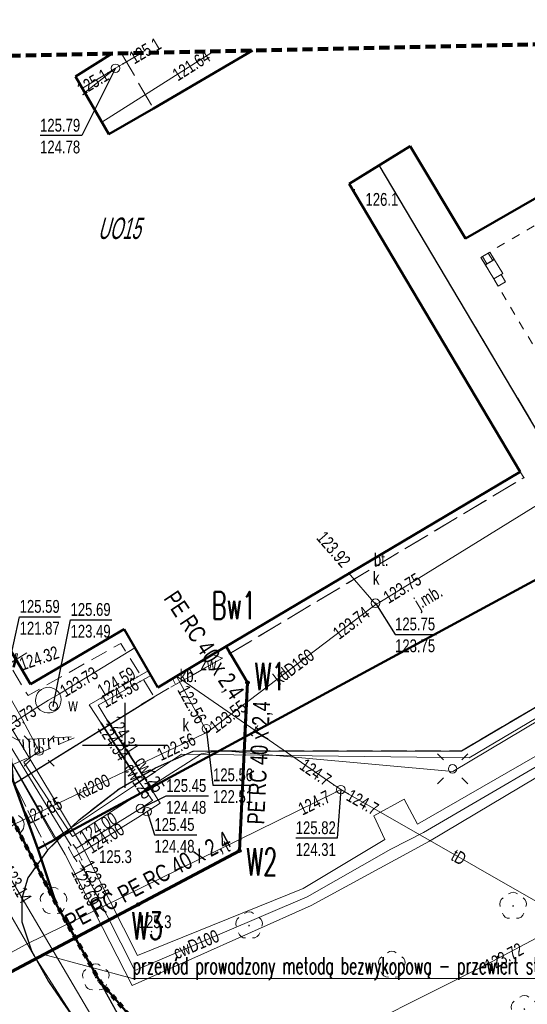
# Model space of a CAD drawing. Header units: millimetres. Extents: x 7464056 to 7464277, y 5957530 to 5957827.
# Tile 14 of 22: x 7464194 to 7464224, y 5957585 to 5957642. Entities that reach past the tile are written whole.
import ezdxf
from ezdxf.enums import TextEntityAlignment as Align

# ---------------------------------------------------------------- set-up
doc = ezdxf.new("R2010")
doc.units = ezdxf.units.MM
doc.header["$MEASUREMENT"] = 0
for name, pattern in [('1', [0.6, 0.3, -0.3]), ('1.0_0.5', [1.5, 1, -0.5]), ('1.5_0.5', [2, 1.5, -0.5]), ('2', [0.9, 0.6, -0.3]), ('219-500', [0]), ('egug-500', [1, 0.5, -0.5]), ('otda_500', [1, 0.5, -0.5])]:
    doc.linetypes.add(name, pattern=pattern)
doc.layers.get('0').update_dxf_attribs({"color": 2, "linetype": 'CONTINUOUS', "lineweight": 0, "plot": 0})
for name, color, linetype in [('000 Inne (niezydentyfikowane)', 7, 'CONTINUOUS'), ('203-punkt graniczny', 7, 'CONTINUOUS'), ('218-kontur użytku gruntowego', 7, 'CONTINUOUS'), ('312-budynek ewidencyjny', 7, 'CONTINUOUS'), ('320-blok - kondygnacja nadziemna', 7, 'CONTINUOUS'), ('chodnik', 7, 'CONTINUOUS'), ('drzewo liściaste', 7, 'CONTINUOUS'), ('jezdnia', 7, 'CONTINUOUS'), ('jezdnia-Atr17', 7, 'CONTINUOUS'), ('komora podziemna', 7, 'CONTINUOUS'), ('krawężnik', 7, 'CONTINUOUS'), ('latarnia', 7, 'CONTINUOUS'), ('obszar utwardzony', 7, 'CONTINUOUS'), ('obszar utwardzony-Atr17', 7, 'CONTINUOUS'), ('obudowa ochronna przewodu', 7, 'CONTINUOUS'), ('pikieta naturalna', 7, 'CONTINUOUS'), ('pikieta naturalna-Atr2', 7, 'CONTINUOUS'), ('pikieta sztuczna', 7, 'CONTINUOUS'), ('pikieta sztuczna-Atr2', 7, 'CONTINUOUS'), ('podpora (poligon)', 7, 'CONTINUOUS'), ('przewód ciepłowniczy', 7, 'CONTINUOUS'), ('przewód ciepłowniczy-Atr1', 7, 'CONTINUOUS'), ('przewód elektroenergetyczny podziemny', 7, 'CONTINUOUS'), ('przewód gazowy', 7, 'CONTINUOUS'), ('przewód kanalizacyjny', 7, 'CONTINUOUS'), ('przewód kanalizacyjny-Atr1', 7, 'CONTINUOUS'), ('przewód telekomunikacyjny podziemny', 7, 'CONTINUOUS'), ('przewód telekomunikacyjny podziemny-Atr1', 7, 'CONTINUOUS'), ('przewód wodociągowy', 7, 'CONTINUOUS'), ('rzedna', 7, 'CONTINUOUS'), ('rzedna-Atr2', 7, 'CONTINUOUS'), ('rzedna-Atr3', 7, 'CONTINUOUS'), ('SIATKA_KWADRATOW', 7, 'CONTINUOUS'), ('skarpa nieumocniona', 7, 'CONTINUOUS'), ('studnia kanalizacyjna', 7, 'CONTINUOUS'), ('studnia kanalizacyjna-Atr17', 7, 'CONTINUOUS'), ('wiata', 7, 'CONTINUOUS'), ('właz do komory lub kanału - okrągły', 7, 'CONTINUOUS'), ('właz do komory lub kanału - okrągły-Atr17', 7, 'CONTINUOUS'), ('Zakres', 7, 'CONTINUOUS')]:
    doc.layers.add(name, color=color, linetype=linetype)
for name, color, linetype, lineweight in [('219-działka ewidencyjna', 3, 'CONTINUOUS', 30), ('__A-Wymiary', 7, 'CONTINUOUS', 13), ('S-woda', 5, 'CONTINUOUS', 60), ('S-woda-opis', 5, 'CONTINUOUS', 20)]:
    doc.layers.add(name, color=color, linetype=linetype, lineweight=lineweight)
doc.styles.add('arial', font='arial.ttf')
doc.styles.add('SANIT', font='romans.shx', dxfattribs={"width": 0.7})
doc.styles.get("Standard").update_dxf_attribs({"font": 'Working1250', "width": 0.75})
doc.dimstyles.new('500', dxfattribs={"dimscale": 0.1, "dimtxt": 10, "dimasz": 1, "dimexe": 1.25, "dimexo": 0.625, "dimgap": 3, "dimtad": 1, "dimzin": 4, "dimdsep": 46, "dimtxsty": 'arial', "dimblk": 'W', "dimcen": 1, "dimse1": 1, "dimse2": 1, "dimclrd": 256, "dimclrt": 7, "dimadec": 1, "dimazin": 0, "dimtm": 1e-09, "dimtfac": 1, "dimtmove": 0, "dimatfit": 0, "dimldrblk": 'W', "dimfxl": 0, "dimlwd": 5, "dimarcsym": 0})

# ---------------------------------------------------------------- blocks, each defined once
blk = doc.blocks.new('203')
at = {"linetype": 'Continuous', "lineweight": 0}
h = blk.add_hatch(color=0, dxfattribs=at)
edge = h.paths.add_edge_path()
edge.add_arc((0, 0), 0.045, 0, 360)
blk = doc.blocks.new('PW01')
at = {"linetype": 'Continuous', "lineweight": 13}
h = blk.add_hatch(color=0, dxfattribs=at)
edge = h.paths.add_edge_path()
edge.add_arc((0, 0), 0.045, 0, 360)
blk = doc.blocks.new('US15')
at = {"color": 0, "linetype": 'Continuous', "lineweight": 13}
blk.add_circle((0, 0), 0.25, dxfattribs=at)
blk = doc.blocks.new('SM01')
at = {"color": 0, "linetype": 'Continuous', "lineweight": 13}
for p, q in [((-0.53, 0.531), (-0.883, 0.884)), ((0.531, 0.531), (0.884, 0.884)), ((-0.53, -0.53), (-0.883, -0.883)), ((0.531, -0.53), (0.884, -0.883))]:
    blk.add_line(p, q, dxfattribs=at)
blk.add_circle((0, 0), 0.25, dxfattribs=at)
blk = doc.blocks.new('OP021')
at = {"linetype": 'Continuous', "lineweight": 13}
h = blk.add_hatch(color=0, dxfattribs=at)
edge = h.paths.add_edge_path()
edge.add_arc((0, 0), 0.05, 0, 360)
at = {"color": 0, "linetype": 'Continuous', "lineweight": 13}
for centre, start, end in [((0, 0.4), 49.272, 130.728), ((-0.38, 0.124), 121.308, 202.548), ((0.38, 0.124), 337.452, 58.692), ((-0.235, -0.324), 193.221, 274.871), ((0.235, -0.324), 265.129, 346.779)]:
    blk.add_arc(centre, 0.4, start, end, dxfattribs=at)
blk = doc.blocks.new('US22')
at = {"color": 0, "linetype": 'Continuous', "lineweight": 13}
blk.add_circle((0, 0), 0.25, dxfattribs=at)
blk = doc.blocks.new('IB10')
at = {"color": 0, "linetype": 'Continuous', "lineweight": 13}
for p, q in [((0, 0), (0, 0.5)), ((0, 0.5), (0.5, 0.5)), ((0, 0), (0.5, 0)), ((0.5, 0), (0.5, 0.5))]:
    blk.add_line(p, q, dxfattribs=at)
blk = doc.blocks.new('W')
h = blk.add_hatch(color=256)
h.paths.add_polyline_path([(0.65, 0), (2.98, 2.33), (2.27, 3.04), (0, 0.76), (0, 0)])
h.paths.add_polyline_path([(0, 0), (0, 0.76), (-0.56, 0.21), (-0.76, 0)])
h.paths.add_polyline_path([(0, -0.65), (0.15, -0.5), (0.65, 0), (0, 0)])
h.paths.add_polyline_path([(-3.39, -2.62), (-2.68, -3.33), (0, -0.65), (0, 0), (-0.76, 0)])
blk.add_hatch(color=256).paths.add_polyline_path([(-3.39, -2.62), (-2.68, -3.33), (0, -0.65), (0, 0), (-0.76, 0)])
for p, q in [((0, -7), (0, 7)), ((-8, 0), (8, 0)), ((-0.56, 0.21), (-3.39, -2.62)), ((-0.56, 0.21), (2.27, 3.04)), ((0.15, -0.5), (2.98, 2.33)), ((2.27, 3.04), (2.98, 2.33)), ((-3.39, -2.62), (-2.68, -3.33)), ((0.15, -0.5), (-2.68, -3.33))]:
    blk.add_line(p, q)
blk = doc.blocks.new('*D48')
at = {"layer": '__A-Wymiary', "lineweight": 5, "ltscale": 0.25}
blk.add_line((7464168.423, 5957589.459), (7464193.493, 5957604.954), dxfattribs=at)
at = {"layer": '__A-Wymiary', "linetype": 'ByBlock', "lineweight": 5, "xscale": 0.1, "yscale": 0.1, "zscale": 0.1}
for p, rotation in [((7464193.579, 5957605.006), 31.71865066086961), ((7464168.338, 5957589.406), 211.7186506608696)]:
    blk.add_blockref('W', p, dxfattribs=dict(at, rotation=rotation))
at = {"layer": '__A-Wymiary', "color": 7, "ltscale": 0.25, "insert": (7464182.486, 5957599.103), "char_height": 1, "attachment_point": 5, "rotation": 31.71865, "style": 'arial'}
blk.add_mtext('29.67', dxfattribs=at)

msp = doc.modelspace()

# ---------------------------------------------------------------- linework, layer by layer
at = {"layer": '000 Inne (niezydentyfikowane)', "color": 56, "linetype": 'Continuous', "lineweight": 50, "flags": 128}
for points in [[(7464194.89, 5957593.94), (7464195.967, 5957590.719), (7464186.213, 5957609.558), (7464182.663, 5957614.998), (7464176.499, 5957625.621), (7464176.492, 5957625.631), (7464162.981, 5957648.914), (7464162.94, 5957648.984), (7464158.056, 5957657.401), (7464158.016, 5957657.47), (7464129.82, 5957706.056), (7464119.97, 5957723.029), (7464096.51, 5957762.918)], [(7464273.22, 5957619.103), (7464256.633, 5957609.097), (7464248.534, 5957622.926), (7464194.89, 5957593.94), (7464193.43, 5957597.96), (7464192.91, 5957604.22), (7464189.03, 5957611.03), (7464188.444, 5957611.585), (7464159.394, 5957659.51), (7464096.659, 5957763.005)], [(7464096.659, 5957763.005), (7464159.394, 5957659.51), (7464188.444, 5957611.585), (7464189.03, 5957611.03), (7464192.91, 5957604.22), (7464193.43, 5957597.96), (7464194.89, 5957593.94)], [(7464129.82, 5957706.056), (7464158.016, 5957657.47), (7464158.056, 5957657.401), (7464162.94, 5957648.984), (7464162.981, 5957648.914), (7464176.492, 5957625.631), (7464176.499, 5957625.621), (7464182.663, 5957614.998), (7464186.213, 5957609.558), (7464195.967, 5957590.719), (7464195.97, 5957590.71), (7464198.51, 5957586.21), (7464201.941, 5957582.25), (7464205.521, 5957578.87), (7464209.991, 5957575.1), (7464215.369, 5957570.98), (7464206.32, 5957560.132), (7464194.92, 5957546.46), (7464180.799, 5957585.27), (7464167.995, 5957612.279), (7464163.514, 5957619.798), (7464156.208, 5957632.058), (7464149.275, 5957643.692), (7464129.849, 5957676.292)], [(7464273.583, 5957563.4), (7464267.57, 5957562.22), (7464261.42, 5957560.82), (7464256.37, 5957560.26), (7464250.5, 5957560.44), (7464243.75, 5957561.22), (7464237.82, 5957562.16), (7464231.12, 5957564.22), (7464225.6, 5957566.21), (7464220.31, 5957568.58), (7464215.369, 5957570.98), (7464209.991, 5957575.1), (7464205.521, 5957578.87), (7464201.941, 5957582.25), (7464198.51, 5957586.21), (7464195.97, 5957590.71), (7464195.967, 5957590.719), (7464194.89, 5957593.94), (7464248.534, 5957622.926), (7464256.633, 5957609.097), (7464273.22, 5957619.103)]]:
    msp.add_lwpolyline(points, dxfattribs=at)
at = {"layer": '000 Inne (niezydentyfikowane)', "color": 253, "linetype": '1', "lineweight": 100, "flags": 128}
msp.add_lwpolyline([(7464096.51, 5957762.918), (7464119.97, 5957723.029), (7464129.82, 5957706.056), (7464158.016, 5957657.47), (7464158.056, 5957657.401), (7464162.94, 5957648.984), (7464162.981, 5957648.914), (7464176.492, 5957625.631), (7464176.499, 5957625.621), (7464182.663, 5957614.998), (7464186.213, 5957609.558), (7464195.967, 5957590.719), (7464195.97, 5957590.71), (7464198.51, 5957586.21), (7464201.941, 5957582.25), (7464205.521, 5957578.87), (7464209.991, 5957575.1), (7464215.369, 5957570.98), (7464206.32, 5957560.132), (7464194.92, 5957546.46), (7464194.899, 5957546.456), (7464191.954, 5957545.875), (7464191.47, 5957545.78), (7464189.787, 5957545.447)], dxfattribs=at)
at = {"layer": '000 Inne (niezydentyfikowane)', "color": 253, "linetype": '1', "lineweight": 13, "flags": 128}
msp.add_lwpolyline([(7464125.18, 5957539.755), (7464144.12, 5957536.43), (7464189.787, 5957545.447), (7464191.47, 5957545.78), (7464191.954, 5957545.875), (7464194.899, 5957546.456), (7464194.92, 5957546.46), (7464206.32, 5957560.132), (7464215.369, 5957570.98), (7464209.991, 5957575.1), (7464205.521, 5957578.87), (7464201.941, 5957582.25), (7464198.51, 5957586.21), (7464195.97, 5957590.71), (7464195.967, 5957590.719), (7464186.213, 5957609.558), (7464182.663, 5957614.998), (7464176.499, 5957625.621), (7464176.492, 5957625.631), (7464162.981, 5957648.914), (7464162.94, 5957648.984), (7464158.056, 5957657.401), (7464158.016, 5957657.47)], dxfattribs=at)
at = {"layer": '000 Inne (niezydentyfikowane)', "color": 7, "linetype": 'Continuous', "lineweight": 25, "flags": 128}
for points in [[(7464194.02, 5957600.34), (7464194.06, 5957599.75)], [(7464194.36, 5957600.36), (7464194.42, 5957599.31)], [(7464194.67, 5957600.37), (7464194.69, 5957599.9)], [(7464194.94, 5957600.39), (7464194.99, 5957599.55)], [(7464195.2, 5957600.4), (7464195.22, 5957600.03)], [(7464195.5, 5957600.42), (7464195.53, 5957599.79)], [(7464195.79, 5957600.43), (7464195.81, 5957600.18)], [(7464196.09, 5957600.45), (7464196.11, 5957600.04)], [(7464196.38, 5957600.47), (7464196.39, 5957600.32)], [(7464196.68, 5957600.48), (7464196.69, 5957600.3)]]:
    msp.add_lwpolyline(points, dxfattribs=at)
at = {"layer": '218-kontur użytku gruntowego', "color": 3, "linetype": 'egug-500', "lineweight": 18, "flags": 128}
for points in [[(7464193.43, 5957597.96), (7464194.89, 5957593.94)], [(7464194.89, 5957593.94), (7464193.43, 5957597.96)], [(7464194.89, 5957593.94), (7464195.97, 5957590.71)], [(7464195.97, 5957590.71), (7464194.89, 5957593.94)], [(7464195.97, 5957590.71), (7464198.51, 5957586.21)], [(7464198.51, 5957586.21), (7464195.97, 5957590.71)], [(7464198.51, 5957586.21), (7464201.94, 5957582.25)], [(7464201.94, 5957582.25), (7464198.51, 5957586.21)], [(7464198.51, 5957586.21), (7464203.34, 5957577.44)], [(7464203.34, 5957577.44), (7464198.51, 5957586.21)]]:
    msp.add_lwpolyline(points, dxfattribs=at)
at = {"layer": '219-działka ewidencyjna', "linetype": '219-500', "flags": 128}
for points in [[(7464194.89, 5957593.94), (7464193.43, 5957597.96)], [(7464195.97, 5957590.71), (7464194.89, 5957593.94)], [(7464198.51, 5957586.21), (7464195.97, 5957590.71)], [(7464201.94, 5957582.25), (7464198.51, 5957586.21)], [(7464203.34, 5957577.44), (7464198.51, 5957586.21)]]:
    msp.add_lwpolyline(points, dxfattribs=at)
at = {"layer": '312-budynek ewidencyjny', "color": 7, "linetype": 'Continuous', "lineweight": 50, "flags": 128}
for points in [[(7464199.253, 5957640.498), (7464197.11, 5957639.17)], [(7464201.66, 5957637.28), (7464207.457, 5957640.676)], [(7464197.11, 5957639.17), (7464199.06, 5957635.78)], [(7464199.06, 5957635.78), (7464201.66, 5957637.28)], [(7464232.32, 5957636.8), (7464219.93, 5957629.68)], [(7464216.7, 5957635.08), (7464213.12, 5957632.88)], [(7464219.93, 5957629.68), (7464216.7, 5957635.08)], [(7464213.12, 5957632.88), (7464223.14, 5957616.02)], [(7464194.46, 5957603.58), (7464183.55, 5957622.17)], [(7464223.14, 5957616.02), (7464205.13, 5957605.33)], [(7464199.94, 5957606.81), (7464194.46, 5957603.58)], [(7464201.92, 5957603.39), (7464199.94, 5957606.81)], [(7464205.13, 5957605.33), (7464201.92, 5957603.39)]]:
    msp.add_lwpolyline(points, dxfattribs=at)
at = {"layer": '320-blok - kondygnacja nadziemna', "color": 7, "linetype": 'Continuous', "lineweight": 18, "flags": 128}
for points in [[(7464240.25, 5957641.388), (7464219.93, 5957629.68), (7464216.7, 5957635.08), (7464213.12, 5957632.88), (7464223.14, 5957616.02), (7464205.13, 5957605.33), (7464201.92, 5957603.39), (7464199.94, 5957606.81), (7464194.46, 5957603.58), (7464183.55, 5957622.17)], [(7464199.248, 5957640.497), (7464197.11, 5957639.17), (7464199.06, 5957635.78), (7464201.66, 5957637.28), (7464207.457, 5957640.676)]]:
    msp.add_lwpolyline(points, dxfattribs=at)
at = {"layer": 'chodnik', "color": 7, "linetype": '1.0_0.5', "lineweight": 18, "flags": 128}
msp.add_lwpolyline([(7464201.7, 5957602.85), (7464202.96, 5957603.56), (7464202.78, 5957603.91), (7464201.92, 5957603.39), (7464199.94, 5957606.81), (7464194.46, 5957603.58), (7464183.55, 5957622.17), (7464183.13, 5957621.86), (7464194.32, 5957602.92), (7464199.75, 5957605.97)], close=True, dxfattribs=at)
at = {"layer": 'jezdnia', "color": 7, "linetype": '1.5_0.5', "lineweight": 18, "flags": 128}
for points in [[(7464242.586, 5957534.495), (7464240.61, 5957559.1), (7464239.56, 5957559.38), (7464235.85, 5957560.07), (7464225.66, 5957563.07), (7464220.07, 5957565.67), (7464217.1, 5957567.15), (7464215.35, 5957568.13), (7464213.87, 5957569.14), (7464211.66, 5957570.44), (7464210.18, 5957571.38), (7464208.29, 5957572.78), (7464206.24, 5957574.48), (7464204.25, 5957576.69), (7464201.87, 5957579.06), (7464200.34, 5957580.58), (7464198.79, 5957581.93), (7464196.91, 5957584.14), (7464196.84, 5957584.25), (7464195.51, 5957586.18), (7464194.52, 5957587.98), (7464193.96, 5957589.66), (7464193.96, 5957591.03), (7464194.3, 5957592.24), (7464195.46, 5957593.87), (7464193.53, 5957597.77), (7464192.49, 5957597.4), (7464191.04, 5957597.43), (7464190.04, 5957597.51), (7464189.06, 5957597.8), (7464187.91, 5957598.58), (7464187.01, 5957599.52), (7464185.58, 5957601.93), (7464180.91, 5957609.95), (7464176.66, 5957617.25), (7464176.11, 5957618.89), (7464176.11, 5957620.7), (7464176.63, 5957622.32), (7464174.2, 5957626.36), (7464172.67, 5957626.42), (7464171.61, 5957626.96), (7464170.7, 5957627.74), (7464169.84, 5957628.75), (7464166.58, 5957634.38), (7464160.16, 5957645.36), (7464159.53, 5957646.36), (7464159.16, 5957647.83), (7464159.19, 5957649.1), (7464159.45, 5957650.3), (7464160.02, 5957651.39), (7464161.02, 5957652.43), (7464159.37, 5957655.23), (7464158.8, 5957654.97), (7464157.83, 5957654.85), (7464156.56, 5957654.88), (7464155.16, 5957655.37), (7464154.15, 5957655.96), (7464153.27, 5957656.96), (7464152.31, 5957658.39), (7464148.38, 5957665.08), (7464144.09, 5957672.43), (7464138.71, 5957681.55), (7464138.51, 5957682.74), (7464138.71, 5957684.4), (7464139.31, 5957685.79), (7464139.83, 5957686.59), (7464136.07, 5957692.2), (7464134.95, 5957692.08), (7464133.41, 5957692.4), (7464132.27, 5957693.05), (7464131.56, 5957693.69), (7464130.73, 5957694.98), (7464126.37, 5957702.18), (7464126, 5957703.21), (7464125.81, 5957704.71), (7464126.06, 5957706.26), (7464126.54, 5957707.27), (7464127.1, 5957708.06), (7464130.958, 5957710.421)], [(7464199.799, 5957640.509), (7464201.66, 5957637.28)], [(7464201.66, 5957637.28), (7464207.462, 5957640.676)]]:
    msp.add_lwpolyline(points, dxfattribs=at)
msp.add_lwpolyline([(7464203.98, 5957604.14), (7464202.96, 5957603.56), (7464201.7, 5957602.85), (7464193.53, 5957597.77), (7464195.46, 5957593.87), (7464197.31, 5957595.65), (7464199.65, 5957597.46), (7464201.78, 5957598.68), (7464203.98, 5957599.67), (7464219.7, 5957599.69), (7464229.49, 5957605.46), (7464226.78, 5957610.19), (7464226.48, 5957611.37), (7464226.4, 5957612.54), (7464226.77, 5957613.65), (7464227.66, 5957614.49), (7464243.06, 5957623.36), (7464244.19, 5957623.96), (7464246.95, 5957625.56), (7464245.16, 5957628.68), (7464239.92, 5957625.69), (7464234.44, 5957622.64), (7464232.32, 5957621.33), (7464225.05, 5957616.86), (7464214.87, 5957633.96), (7464213.12, 5957632.88), (7464223.14, 5957616.02), (7464223.35, 5957615.68), (7464205.7, 5957605.11)], close=True, dxfattribs=at)
at = {"layer": 'komora podziemna', "color": 5, "linetype": 'Continuous', "lineweight": 18, "flags": 128}
msp.add_lwpolyline([(7464194.92, 5957602.18), (7464194.84, 5957602.31), (7464194.78, 5957602.46), (7464194.76, 5957602.62), (7464194.77, 5957602.77), (7464194.81, 5957602.92), (7464194.88, 5957603.06), (7464194.98, 5957603.18), (7464195.11, 5957603.28), (7464195.25, 5957603.35), (7464195.4, 5957603.39), (7464195.55, 5957603.4), (7464195.71, 5957603.37), (7464195.86, 5957603.32), (7464195.99, 5957603.23), (7464196.1, 5957603.12), (7464196.18, 5957602.99), (7464196.24, 5957602.84), (7464196.26, 5957602.68), (7464196.25, 5957602.53), (7464196.21, 5957602.38), (7464196.14, 5957602.24), (7464196.04, 5957602.12), (7464195.91, 5957602.02), (7464195.77, 5957601.95), (7464195.62, 5957601.91), (7464195.47, 5957601.9), (7464195.31, 5957601.93), (7464195.16, 5957601.98), (7464195.03, 5957602.07)], close=True, dxfattribs=at)
at = {"layer": 'krawężnik', "color": 7, "linetype": 'Continuous', "lineweight": 25, "flags": 128}
for points in [[(7464195.46, 5957593.87), (7464197.31, 5957595.65), (7464199.65, 5957597.46), (7464201.78, 5957598.68), (7464203.98, 5957599.67), (7464219.7, 5957599.69), (7464229.49, 5957605.46), (7464226.78, 5957610.19), (7464226.48, 5957611.37), (7464226.4, 5957612.54), (7464226.77, 5957613.65), (7464227.66, 5957614.49), (7464243.06, 5957623.36), (7464244.19, 5957623.96), (7464246.95, 5957625.56), (7464245.16, 5957628.68), (7464239.92, 5957625.69), (7464234.44, 5957622.64), (7464232.32, 5957621.33), (7464225.05, 5957616.86), (7464214.87, 5957633.96)], [(7464193.53, 5957597.77), (7464201.7, 5957602.85)], [(7464195.46, 5957593.87), (7464194.3, 5957592.24), (7464193.96, 5957591.03), (7464193.96, 5957589.66), (7464194.52, 5957587.98), (7464195.51, 5957586.18), (7464196.84, 5957584.25), (7464196.91, 5957584.14), (7464198.79, 5957581.93), (7464200.34, 5957580.58), (7464201.87, 5957579.06), (7464204.25, 5957576.69), (7464206.24, 5957574.48), (7464208.29, 5957572.78), (7464210.18, 5957571.38), (7464211.66, 5957570.44), (7464213.87, 5957569.14), (7464215.35, 5957568.13), (7464217.1, 5957567.15), (7464220.07, 5957565.67), (7464225.66, 5957563.07), (7464235.85, 5957560.07), (7464239.56, 5957559.38), (7464240.61, 5957559.1)]]:
    msp.add_lwpolyline(points, dxfattribs=at)
at = {"layer": 'obszar utwardzony', "color": 7, "linetype": '1.5_0.5', "lineweight": 18, "flags": 128}
for points in [[(7464223.14, 5957616.02), (7464205.13, 5957605.33), (7464205.7, 5957605.11), (7464223.35, 5957615.68)], [(7464205.7, 5957605.11), (7464205.13, 5957605.33), (7464203.76, 5957604.5), (7464203.98, 5957604.14)], [(7464203.98, 5957604.14), (7464203.76, 5957604.5), (7464202.78, 5957603.91), (7464202.96, 5957603.56)]]:
    msp.add_lwpolyline(points, close=True, dxfattribs=at)
at = {"layer": 'obudowa ochronna przewodu', "color": 7, "linetype": 'Continuous', "lineweight": 35, "flags": 128}
for points in [[(7464198.61, 5957601.3), (7464200.72, 5957598.05)], [(7464198.95, 5957601.47), (7464201.04, 5957598.24)]]:
    msp.add_lwpolyline(points, dxfattribs=at)
at = {"layer": 'podpora (poligon)', "color": 7, "linetype": 'Continuous', "lineweight": 18, "flags": 128}
msp.add_lwpolyline([(7464221.59, 5957627.31), (7464222.11, 5957627.62), (7464221.36, 5957628.88), (7464220.84, 5957628.57)], close=True, dxfattribs=at)
at = {"layer": 'przewód ciepłowniczy', "color": 212, "linetype": 'Continuous', "lineweight": 18, "flags": 128}
for points in [[(7464162.12, 5957649.72), (7464174.03, 5957631.88), (7464178.58, 5957625.17), (7464188.13, 5957607.99), (7464196.5, 5957593.62)], [(7464196.84, 5957594.11), (7464193.01, 5957600.43), (7464188.58, 5957608.38), (7464180.59, 5957622.73), (7464179.26, 5957625.03), (7464174.26, 5957632.41), (7464162.58, 5957649.98)], [(7464232.32, 5957604.14), (7464217.13, 5957595.39), (7464216.34, 5957596.85), (7464214.57, 5957595.88), (7464215.21, 5957594.49), (7464210.43, 5957591.63), (7464200.73, 5957587.69), (7464197.46, 5957594.18), (7464193.43, 5957600.87), (7464181.11, 5957622.99), (7464182.17, 5957623.64), (7464181, 5957625.56), (7464179.94, 5957624.89), (7464174.49, 5957632.94), (7464164.08, 5957648.68)], [(7464197.01, 5957593.45), (7464200.74, 5957595.78), (7464201.3, 5957596.12), (7464202.05, 5957596.62), (7464201.04, 5957598.24), (7464198.95, 5957601.47), (7464198.43, 5957602.35), (7464200.88, 5957603.74), (7464201.51, 5957604.1)], [(7464197.14, 5957593.96), (7464200.28, 5957595.91), (7464200.91, 5957596.3), (7464201.6, 5957596.78), (7464200.72, 5957598.05), (7464198.61, 5957601.3), (7464197.91, 5957602.37), (7464200.71, 5957604), (7464201.35, 5957604.37)], [(7464273.695, 5957546.216), (7464266.33, 5957542.79), (7464257.93, 5957558.26), (7464249.86, 5957573.02), (7464248.55, 5957575.35), (7464246.83, 5957578.34), (7464238.87, 5957592.25), (7464236.62, 5957596.16), (7464233.17, 5957602.13), (7464232.31, 5957603.57), (7464227.83, 5957600.95), (7464217.48, 5957594.89), (7464215.57, 5957593.93), (7464210.66, 5957591.13), (7464200.58, 5957586.82), (7464197.32, 5957593.26)], [(7464196.5, 5957593.62), (7464200.42, 5957585.95), (7464210.89, 5957590.62), (7464217.83, 5957594.39), (7464232.12, 5957602.91), (7464232.32, 5957602.6), (7464232.82, 5957601.8), (7464245.73, 5957579.06), (7464246.17, 5957578.28), (7464249.5, 5957572.39), (7464257.4, 5957558.03), (7464266.26, 5957541.85), (7464273.699, 5957545.523)], [(7464196.98, 5957594.18), (7464197.14, 5957593.96)], [(7464196.7, 5957594.03), (7464197.01, 5957593.45)], [(7464197.14, 5957593.96), (7464197.47, 5957593.3)], [(7464197.17, 5957593.22), (7464197.01, 5957593.45)]]:
    msp.add_lwpolyline(points, dxfattribs=at)
at = {"layer": 'przewód elektroenergetyczny podziemny', "color": 1, "linetype": 'Continuous', "lineweight": 18, "flags": 128}
for points in [[(7464168.05, 5957643.09), (7464175.84, 5957631.09), (7464177.91, 5957628.74), (7464177.5, 5957628.82), (7464176.58, 5957627.62), (7464178.49, 5957624.13), (7464182.69, 5957621.4), (7464191.24, 5957606.3), (7464193.82, 5957601.82), (7464194.97, 5957599.67), (7464194.08, 5957599.01), (7464196.93, 5957594.67), (7464204.47, 5957599.51), (7464205.6, 5957599.7), (7464219.19, 5957598.47), (7464230.64, 5957605.31)], [(7464263.39, 5957610.81), (7464264.5, 5957611.64), (7464263.86, 5957612.66), (7464253.17, 5957607.12), (7464233.6, 5957605.26), (7464232.32, 5957605.11), (7464229.48, 5957604.79), (7464220.15, 5957599.28), (7464203.3, 5957599.49), (7464195.87, 5957594.53), (7464191.86, 5957601.61), (7464187.99, 5957600.6), (7464179.26, 5957595.81)]]:
    msp.add_lwpolyline(points, dxfattribs=at)
at = {"layer": 'przewód gazowy', "color": 52, "linetype": 'Continuous', "lineweight": 18, "flags": 128}
for points in [[(7464093.334, 5957761.057), (7464097.55, 5957753.89), (7464109.26, 5957734.1), (7464115.16, 5957723.86), (7464123.88, 5957709.15), (7464134.72, 5957690.93), (7464143.09, 5957676.91), (7464149.7, 5957665.65), (7464156.83, 5957653.79), (7464162.79, 5957643.63), (7464167.44, 5957635.73), (7464175.9, 5957621.63), (7464182.75, 5957610.05), (7464191.05, 5957595.99), (7464199.23, 5957582.14), (7464201.17, 5957579.06), (7464201.31, 5957578.82)], [(7464202.21, 5957577.36), (7464204.9, 5957578.86), (7464205.27, 5957579.06), (7464207.51, 5957580.31), (7464221.17, 5957587.17), (7464232.32, 5957593.08), (7464233.57, 5957593.74), (7464242.86, 5957598.67), (7464262.23, 5957608.45)]]:
    msp.add_lwpolyline(points, dxfattribs=at)
at = {"layer": 'przewód kanalizacyjny', "color": 34, "linetype": 'Continuous', "lineweight": 18, "flags": 128}
for points in [[(7464205.18, 5957640.626), (7464205.08, 5957640.57), (7464198.65, 5957636.49)], [(7464204.81, 5957600.78), (7464205, 5957600.92), (7464214.47, 5957608.09), (7464214.68, 5957608.25), (7464214.95, 5957608.41), (7464220.27, 5957611.69), (7464232.32, 5957619.14), (7464232.96, 5957619.53), (7464232.32, 5957621.47), (7464228.89, 5957631.82), (7464232.32, 5957633.79), (7464237.08, 5957636.52)], [(7464214.68, 5957608.25), (7464213.06, 5957610.12)], [(7464203.02, 5957604.06), (7464204.6, 5957601.17), (7464204.81, 5957600.78)], [(7464182.55, 5957590.59), (7464182.81, 5957588.66), (7464188.14, 5957591.42), (7464193.02, 5957595.02), (7464193.49, 5957595.36), (7464194.02, 5957595.62), (7464204.66, 5957600.7), (7464204.81, 5957600.78)]]:
    msp.add_lwpolyline(points, dxfattribs=at)
at = {"layer": 'przewód telekomunikacyjny podziemny', "color": 30, "linetype": 'Continuous', "lineweight": 18, "flags": 128}
for points in [[(7464200.947, 5957640.534), (7464199.86, 5957639.89), (7464199.44, 5957639.64)], [(7464199.44, 5957639.64), (7464199.01, 5957639.38), (7464197.51, 5957638.48)], [(7464199.44, 5957639.64), (7464199.04, 5957639.32), (7464197.65, 5957638.22)], [(7464203.02, 5957604.06), (7464212.22, 5957597.69), (7464212.63, 5957597.41)], [(7464212.63, 5957597.41), (7464212.35, 5957597.27), (7464194.16, 5957588.33), (7464180.15, 5957580.68), (7464179.47, 5957580.26), (7464179.25, 5957580.12)], [(7464212.63, 5957597.41), (7464213.07, 5957597.16), (7464228.01, 5957588.62), (7464232.32, 5957585.97), (7464234.24, 5957584.79), (7464242.83, 5957579.06), (7464243.25, 5957578.78), (7464254.41, 5957571.63), (7464263.69, 5957565.52), (7464270.15, 5957561.44)]]:
    msp.add_lwpolyline(points, dxfattribs=at)
at = {"layer": 'przewód wodociągowy', "color": 5, "linetype": 'Continuous', "lineweight": 18, "flags": 128}
for points in [[(7464201.02, 5957577.83), (7464200.23, 5957579.06), (7464194.68, 5957587.68), (7464191.06, 5957593.93), (7464187.98, 5957597.74), (7464178.24, 5957614.72)], [(7464187.98, 5957597.74), (7464188.2, 5957597.95), (7464194.89, 5957602.25), (7464195.51, 5957602.65), (7464196.16, 5957603.02), (7464200.58, 5957605.71)]]:
    msp.add_lwpolyline(points, dxfattribs=at)
at = {"layer": 'rzedna-Atr2', "color": 7, "flags": 128}
for points in [[(7464199.44, 5957639.64), (7464197.48, 5957635.7), (7464195.027, 5957635.7)], [(7464214.66, 5957608.33), (7464215.81, 5957606.5), (7464218.236, 5957606.5)], [(7464193.15, 5957604.49), (7464193.83, 5957607.53), (7464196.229, 5957607.53)], [(7464195.8, 5957602.3), (7464196.81, 5957607.35), (7464199.236, 5957607.35)], [(7464204.76, 5957600.98), (7464205.15, 5957597.67), (7464207.549, 5957597.67)], [(7464200.91, 5957596.3), (7464202.41, 5957597.04), (7464204.89, 5957597.04)], [(7464212.63, 5957597.41), (7464212.42, 5957594.57), (7464209.994, 5957594.57)], [(7464201.3, 5957596.12), (7464201.72, 5957594.76), (7464204.2, 5957594.76)]]:
    msp.add_lwpolyline(points, dxfattribs=at)
at = {"layer": 'S-woda', "ltscale": 0.25}
for p, q in [((7464207.172, 5957603.678), (7464206.696, 5957593.829)), ((7464206.696, 5957593.829), (7464175.389, 5957577.227))]:
    msp.add_line(p, q, dxfattribs=at)
msp.add_lwpolyline([(7464205.915, 5957605.796), (7464207.172, 5957603.678), (7464207.023, 5957600.601)], dxfattribs=at)
at = {"layer": 'S-woda', "lineweight": 30, "ltscale": 0.25}
for centre in [(7464207.172, 5957603.678), (7464206.696, 5957593.829), (7464200.773, 5957590.687)]:
    msp.add_circle(centre, 0.1, dxfattribs=at)
at = {"layer": 'S-woda-opis', "lineweight": 15, "ltscale": 0.25}
for q in [(7464195.238, 5957587.752), (7464231.487, 5957586.349)]:
    msp.add_line((7464200.447, 5957586.349), q, dxfattribs=at)
at = {"layer": 'SIATKA_KWADRATOW', "color": 7, "const_width": 0.065}
for points in [[(7464200, 5957597.5), (7464200, 5957602.5)], [(7464197.5, 5957600), (7464202.5, 5957600)]]:
    msp.add_lwpolyline(points, dxfattribs=at)
at = {"layer": 'SIATKA_KWADRATOW', "color": 7}
msp.add_point((7464200, 5957600), dxfattribs=at)
at = {"layer": 'skarpa nieumocniona', "color": 7, "linetype": '1.0_0.5', "lineweight": 18, "flags": 128}
msp.add_lwpolyline([(7464182.02, 5957614.64), (7464185.44, 5957608.73), (7464191.66, 5957598.1), (7464197.18, 5957600.51), (7464193.68, 5957600.32), (7464191.89, 5957601.33), (7464187.58, 5957610.42), (7464181.89, 5957620.83), (7464179.94, 5957615.88)], close=True, dxfattribs=at)
msp.add_lwpolyline([(7464182.02, 5957614.64), (7464185.44, 5957608.73), (7464191.66, 5957598.1), (7464197.18, 5957600.51), (7464193.68, 5957600.32), (7464191.89, 5957601.33), (7464187.58, 5957610.42), (7464181.89, 5957620.83), (7464179.94, 5957615.88)], close=True, dxfattribs=at)
at = {"layer": 'studnia kanalizacyjna', "color": 34, "linetype": 'Continuous', "lineweight": 18, "flags": 128}
msp.add_lwpolyline([(7464193.77, 5957595.89), (7464193.87, 5957595.82), (7464193.96, 5957595.73), (7464194.03, 5957595.63), (7464194.07, 5957595.51), (7464194.09, 5957595.39), (7464194.08, 5957595.26), (7464194.05, 5957595.14), (7464193.99, 5957595.03), (7464193.91, 5957594.93), (7464193.81, 5957594.85)], dxfattribs=at)
at = {"layer": 'wiata', "color": 7, "linetype": 'otda_500', "lineweight": 18, "flags": 128}
msp.add_lwpolyline([(7464221.36, 5957628.88), (7464220.84, 5957628.57), (7464221.59, 5957627.31), (7464225.86, 5957620.11), (7464226.61, 5957618.85), (7464227.13, 5957619.16), (7464230.12, 5957620.93), (7464230.65, 5957621.24), (7464229.9, 5957622.51), (7464225.63, 5957629.71), (7464224.88, 5957630.97), (7464224.35, 5957630.66)], close=True, dxfattribs=at)
at = {"layer": 'Zakres', "color": 134, "linetype": '2', "lineweight": 90, "flags": 128}
msp.add_lwpolyline([(7464273.07, 5957642.1), (7464173.57, 5957639.94), (7464098.51, 5957764.09), (7464073.29, 5957749.31), (7464127.02, 5957656.52), (7464126.84, 5957638.93), (7464125.08, 5957533.8), (7464273.77, 5957534.68)], close=True, dxfattribs=at)

# ---------------------------------------------------------------- block references
at = {"layer": '203-punkt graniczny', "color": 7, "linetype": 'Continuous', "lineweight": 18}
for p in [(7464194.89, 5957593.94), (7464195.97, 5957590.71), (7464198.51, 5957586.21)]:
    msp.add_blockref('203', p, dxfattribs=at)
at = {"layer": 'drzewo liściaste', "color": 94, "linetype": 'Continuous', "lineweight": 18}
for p in [(7464195.82, 5957590.88), (7464222.72, 5957590.6), (7464207.26, 5957589.45), (7464215.62, 5957587.16), (7464198.29, 5957586.41), (7464223.38, 5957584.56)]:
    msp.add_blockref('OP021', p, dxfattribs=at)
at = {"layer": 'komora podziemna', "color": 30, "linetype": 'Continuous', "lineweight": 18}
for p, rotation in [((7464199.44, 5957639.64), 31.377), ((7464212.63, 5957597.41), 330.293)]:
    msp.add_blockref('US15', p, dxfattribs=dict(at, rotation=rotation))
at = {"layer": 'komora podziemna', "color": 212, "linetype": 'Continuous', "lineweight": 18}
for p in [(7464200.91, 5957596.3), (7464201.3, 5957596.12)]:
    msp.add_blockref('US15', p, dxfattribs=at)
at = {"layer": 'latarnia', "color": 7, "linetype": 'Continuous', "lineweight": 18}
for p in [(7464194.97, 5957599.67), (7464219.18, 5957598.63)]:
    msp.add_blockref('SM01', p, dxfattribs=at)
at = {"layer": 'pikieta naturalna', "color": 7, "linetype": 'Continuous', "lineweight": 13}
for p in [(7464197.85, 5957594.33), (7464201.55, 5957589.1)]:
    msp.add_blockref('PW01', p, dxfattribs=at)
at = {"layer": 'pikieta sztuczna', "color": 7, "linetype": 'Continuous', "lineweight": 13}
for p in [(7464213.43, 5957632.54), (7464223.35, 5957615.68)]:
    msp.add_blockref('PW01', p, dxfattribs=at)
at = {"layer": 'rzedna', "color": 34, "linetype": 'Continuous', "lineweight": 18}
for p in [(7464205.08, 5957640.57), (7464214.43, 5957608.53), (7464214.47, 5957608.09), (7464214.66, 5957608.33), (7464214.95, 5957608.41), (7464204.6, 5957601.17), (7464204.66, 5957600.7), (7464204.76, 5957600.98), (7464205, 5957600.92), (7464194.02, 5957595.62)]:
    msp.add_blockref('PW01', p, dxfattribs=at)
at = {"layer": 'rzedna', "color": 30, "linetype": 'Continuous', "lineweight": 18}
for p in [(7464199.86, 5957639.89), (7464199.01, 5957639.38), (7464199.04, 5957639.32), (7464199.44, 5957639.64), (7464212.22, 5957597.69), (7464212.35, 5957597.27), (7464212.63, 5957597.41), (7464213.07, 5957597.16)]:
    msp.add_blockref('PW01', p, dxfattribs=at)
at = {"layer": 'rzedna', "color": 212, "linetype": 'Continuous', "lineweight": 18}
for p in [(7464200.71, 5957604), (7464200.88, 5957603.74), (7464201.6, 5957596.78), (7464202.05, 5957596.62), (7464196.98, 5957594.18), (7464196.7, 5957594.03), (7464197.14, 5957593.96), (7464197.01, 5957593.45), (7464197.17, 5957593.22), (7464197.47, 5957593.3)]:
    msp.add_blockref('PW01', p, dxfattribs=at)
at = {"layer": 'rzedna', "color": 5, "linetype": 'Continuous', "lineweight": 18}
for p in [(7464196.16, 5957603.02), (7464194.89, 5957602.25), (7464195.8, 5957602.3)]:
    msp.add_blockref('PW01', p, dxfattribs=at)
at = {"layer": 'rzedna', "color": 6, "linetype": 'Continuous', "lineweight": 35}
for p in [(7464198.61, 5957601.3), (7464198.95, 5957601.47)]:
    msp.add_blockref('PW01', p, dxfattribs=at)
at = {"layer": 'rzedna', "color": 6, "linetype": 'Continuous', "lineweight": 18}
for p in [(7464200.91, 5957596.3), (7464201.3, 5957596.12)]:
    msp.add_blockref('PW01', p, dxfattribs=at)
at = {"layer": 'rzedna', "color": 52, "linetype": 'Continuous', "lineweight": 18, "rotation": 26.665}
msp.add_blockref('PW01', (7464221.17, 5957587.17), dxfattribs=at)
at = {"layer": 'studnia kanalizacyjna', "color": 34, "linetype": 'Continuous', "lineweight": 18}
for p in [(7464214.66, 5957608.33), (7464204.76, 5957600.98)]:
    msp.add_blockref('US15', p, dxfattribs=at)
at = {"layer": 'wiata', "color": 7, "linetype": 'Continuous', "lineweight": 18}
for p, rotation in [((7464220.84, 5957628.57), 300.763), ((7464221.36, 5957628.88), 210.801), ((7464221.59, 5957627.31), 300.67)]:
    msp.add_blockref('IB10', p, dxfattribs=dict(at, rotation=rotation))
at = {"layer": 'właz do komory lub kanału - okrągły', "color": 7, "linetype": 'Continuous', "lineweight": 18}
msp.add_blockref('US22', (7464195.8, 5957602.3), dxfattribs=at)

# ---------------------------------------------------------------- texts
at = {"layer": '000 Inne (niezydentyfikowane)', "color": 56, "linetype": 'Continuous', "lineweight": 13, "oblique": 15, "width": 0.569}
msp.add_text('UO15', height=1.25, dxfattribs=at).set_placement((7464198.41, 5957629.65))
at = {"layer": 'jezdnia-Atr17', "color": 7, "width": 0.765}
msp.add_text('j.mb.', height=0.75, rotation=30.822, dxfattribs=at).set_placement((7464217.24, 5957607.93))
at = {"layer": 'obszar utwardzony-Atr17', "color": 7, "width": 0.765}
for s, p in [('bt.', (7464214.57, 5957610.5)), ('zw.', (7464204.41, 5957604.39))]:
    msp.add_text(s, height=0.75, dxfattribs=at).set_placement(p)
msp.add_text('kb.', height=0.75, dxfattribs=at).set_placement((7464203.2, 5957604.08), align=Align.MIDDLE_LEFT)
at = {"layer": 'pikieta naturalna-Atr2', "color": 7, "width": 0.765}
for p in [(7464198.48, 5957593.11), (7464200.8, 5957589.3)]:
    msp.add_text('125.3', height=0.75, dxfattribs=at).set_placement(p)
at = {"layer": 'pikieta sztuczna-Atr2', "color": 7, "width": 0.765}
msp.add_text('126.1', height=0.75, dxfattribs=at).set_placement((7464214.08, 5957631.59))
at = {"layer": 'przewód ciepłowniczy-Atr1', "color": 212, "width": 0.765}
for s, rotation, p in [('cw125', 302.993, (7464200.2, 5957598.85)), ('cwD100', 23.15, (7464202.89, 5957587.81))]:
    msp.add_text(s, height=0.75, rotation=rotation, dxfattribs=at).set_placement(p, align=Align.MIDDLE_LEFT)
msp.add_text('cw125', height=0.75, rotation=302.905, dxfattribs=at).set_placement((7464200.53, 5957599.03))
at = {"layer": 'przewód kanalizacyjny-Atr1', "color": 34, "width": 0.765}
for s, rotation, p in [('kdD160', 37.13, (7464208.82, 5957603.81)), ('kd200', 25.522, (7464197.16, 5957597.12))]:
    msp.add_text(s, height=0.75, rotation=rotation, dxfattribs=at).set_placement(p, align=Align.MIDDLE_LEFT)
at = {"layer": 'przewód telekomunikacyjny podziemny-Atr1', "color": 30, "width": 0.765}
for s, rotation, p in [('t', 325.301, (7464207.51, 5957600.95)), ('t', 26.173, (7464205.84, 5957594.07)), ('tD', 330.247, (7464219.21, 5957593.65))]:
    msp.add_text(s, height=0.75, rotation=rotation, dxfattribs=at).set_placement(p, align=Align.MIDDLE_LEFT)
at = {"layer": 'rzedna-Atr2', "color": 30, "width": 0.765}
for s, rotation, p in [('125.1', 30.662, (7464200.35, 5957640.18)), ('125.1', 31.159, (7464197.29, 5957638.34)), ('124.7', 325.301, (7464210.37, 5957598.97)), ('124.7', 26.173, (7464210.22, 5957596.22)), ('124.7', 330.247, (7464213.08, 5957597.15))]:
    msp.add_text(s, height=0.75, rotation=rotation, dxfattribs=at).set_placement(p, align=Align.MIDDLE_LEFT)
at = {"layer": 'rzedna-Atr2', "color": 34, "width": 0.765}
for s, rotation, p in [('121.64', 32.396, (7464202.89, 5957639.18)), ('123.75', 31.608, (7464215.23, 5957608.59)), ('123.74', 37.134, (7464212.31, 5957606.46)), ('124.32', 18.853, (7464193.86, 5957604.73)), ('122.56', -61.334, (7464203.37, 5957603.43)), ('123.55', 37.134, (7464205.09, 5957600.98)), ('122.56', 25.585, (7464201.94, 5957599.41)), ('122.65', 25.558, (7464194.12, 5957595.67))]:
    msp.add_text(s, height=0.75, rotation=rotation, dxfattribs=at).set_placement(p, align=Align.MIDDLE_LEFT)
at = {"layer": 'rzedna-Atr2', "color": 30, "width": 0.765}
for s, p in [('125.79', (7464195.027, 5957635.708)), ('125.82', (7464209.994, 5957594.578))]:
    msp.add_text(s, height=0.75, dxfattribs=at).set_placement(p, align=Align.BOTTOM_LEFT)
at = {"layer": 'rzedna-Atr2', "color": 34, "width": 0.765}
msp.add_text('123.92', height=0.75, rotation=311.1, dxfattribs=at).set_placement((7464211.16, 5957612.12))
for s, p in [('125.59', (7464193.83, 5957607.538)), ('125.75', (7464215.81, 5957606.508)), ('125.56', (7464205.15, 5957597.678))]:
    msp.add_text(s, height=0.75, dxfattribs=at).set_placement(p, align=Align.BOTTOM_LEFT)
at = {"layer": 'rzedna-Atr2', "color": 5, "width": 0.765}
msp.add_text('125.69', height=0.75, dxfattribs=at).set_placement((7464196.81, 5957607.357), align=Align.BOTTOM_LEFT)
for rotation, p in [(31.357, (7464196.3, 5957603.11)), (32.731, (7464192.71, 5957600.85))]:
    msp.add_text('123.73', height=0.75, rotation=rotation, dxfattribs=at).set_placement(p, align=Align.MIDDLE_LEFT)
at = {"layer": 'rzedna-Atr2', "color": 212, "width": 0.765}
for s, rotation, p in [('124.59', 30.205, (7464198.67, 5957602.81)), ('124.31', 302.905, (7464198.99, 5957601.41)), ('124.00', 31.841, (7464197.63, 5957594.26)), ('123.65', 296.849, (7464197.44, 5957593.02))]:
    msp.add_text(s, height=0.75, rotation=rotation, dxfattribs=at).set_placement(p)
for s, rotation, p in [('124.56', 29.568, (7464198.67, 5957602.49)), ('124.34', 302.993, (7464198.68, 5957601.2))]:
    msp.add_text(s, height=0.75, rotation=rotation, dxfattribs=at).set_placement(p, align=Align.MIDDLE_LEFT)
for p in [(7464202.41, 5957597.048), (7464201.72, 5957594.768)]:
    msp.add_text('125.45', height=0.75, dxfattribs=at).set_placement(p, align=Align.BOTTOM_LEFT)
for s, rotation, p in [('124.00', 31.841, (7464197.65, 5957594.27)), ('123.69', 296.849, (7464197.49, 5957592.93))]:
    msp.add_text(s, height=0.75, rotation=rotation, dxfattribs=at).set_placement(p, align=Align.TOP_LEFT)
at = {"layer": 'rzedna-Atr2', "color": 40, "width": 0.765}
for s, rotation, p in [('123.14', 300.56, (7464192.74, 5957592.7)), ('123.72', 27.92, (7464221.33, 5957586.72))]:
    msp.add_text(s, height=0.75, rotation=rotation, dxfattribs=at).set_placement(p)
at = {"layer": 'rzedna-Atr3', "color": 30, "width": 0.765}
for s, p in [('124.78', (7464195.027, 5957634.433)), ('124.31', (7464209.994, 5957593.303))]:
    msp.add_text(s, height=0.75, dxfattribs=at).set_placement(p, align=Align.BOTTOM_LEFT)
at = {"layer": 'rzedna-Atr3', "color": 34, "width": 0.765}
for s, p in [('121.87', (7464193.83, 5957606.263)), ('123.75', (7464215.81, 5957605.232)), ('122.51', (7464205.15, 5957596.402))]:
    msp.add_text(s, height=0.75, dxfattribs=at).set_placement(p, align=Align.BOTTOM_LEFT)
at = {"layer": 'rzedna-Atr3', "color": 5, "width": 0.765}
msp.add_text('123.49', height=0.75, dxfattribs=at).set_placement((7464196.81, 5957606.082), align=Align.BOTTOM_LEFT)
at = {"layer": 'rzedna-Atr3', "color": 212, "width": 0.765}
for p in [(7464202.41, 5957595.772), (7464201.72, 5957593.492)]:
    msp.add_text('124.48', height=0.75, dxfattribs=at).set_placement(p, align=Align.BOTTOM_LEFT)
at = {"layer": 'S-woda', "lineweight": 50, "style": 'SANIT', "width": 0.6}
for s, p in [('Bw1', (7464205.081, 5957607.39)), ('W1', (7464207.589, 5957603.238)), ('W2', (7464207.103, 5957592.38)), ('W3', (7464200.402, 5957588.644))]:
    msp.add_text(s, height=1.6, dxfattribs=at).set_placement(p)
at = {"layer": 'S-woda-opis', "style": 'SANIT', "width": 0.6}
msp.add_text('przewód prowadzony metodą bezwykopową - przewiert sterowany  ', height=1, dxfattribs=at).set_placement((7464200.447, 5957586.609))
at = {"layer": 'S-woda-opis', "ltscale": 0.01, "char_height": 1, "attachment_point": 7}
for s, insert, rotation in [('{\\fArial|b0|i0|c0|p0;PE RC 40 x 2,4}', (7464202.071, 5957608.504), 303.47157), ('{\\fArial|b0|i0|c0|p0;PE RC 40 x 2,4}', (7464208.327, 5957595.344), 87.1839), ('{\\fArial|b0|i0|c0|p0;PE RC PE RC 40 x 2,4}', (7464196.927, 5957588.956), 27.89648)]:
    msp.add_mtext(s, dxfattribs=dict(at, insert=insert, rotation=rotation))
at = {"layer": 'studnia kanalizacyjna-Atr17', "color": 34, "width": 0.765}
for p in [(7464214.51, 5957609.41), (7464203.37, 5957600.82)]:
    msp.add_text('k', height=0.75, dxfattribs=at).set_placement(p)
at = {"layer": 'właz do komory lub kanału - okrągły-Atr17', "color": 7, "width": 0.765}
msp.add_text('w', height=0.75, dxfattribs=at).set_placement((7464196.68, 5957602))

# ---------------------------------------------------------------- dimensions: what is measured, and where the dimension line sits
at = {"layer": '__A-Wymiary', "ltscale": 0.25}
dim = msp.add_linear_dim(base=(7464193.579, 5957605.006), p1=(7464169.219, 5957587.98), p2=(7464194.46, 5957603.58), angle=31.71865, dimstyle='500', dxfattribs=at)
dim.commit()
dim.dimension.update_dxf_attribs({"geometry": '*D48', "text_midpoint": (7464182.912, 5957598.414), "dimtype": 161})

doc.saveas('drawing.dxf')
